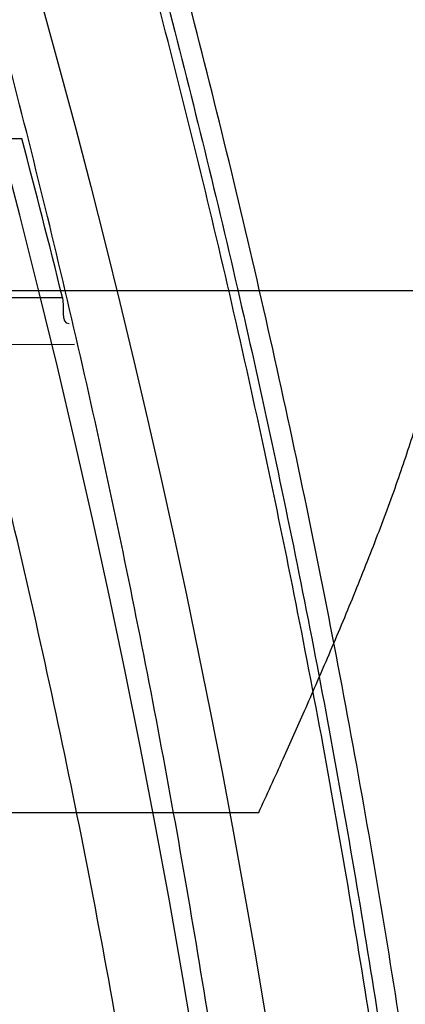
# Model space of a CAD drawing. Header units: millimetres. Extents: x 0 to 297, y 0 to 210.
# Tile 98 of 256: x 143.5442 to 143.5636, y 93.4897 to 93.5393. Entities that reach past the tile are written whole.
import ezdxf

# ---------------------------------------------------------------- set-up
doc = ezdxf.new("R2010")
doc.units = ezdxf.units.MM
doc.header["$LTSCALE"] = 16.335
doc.layers.get('0').update_dxf_attribs({"linetype": 'CONTINUOUS'})
for name, color, linetype in [('01_GLOBAL', 7, 'CONTINUOUS'), ('INTFCLR_1', 7, 'CONTINUOUS'), ('INTFCLR_144815', 7, 'CONTINUOUS')]:
    doc.layers.add(name, color=color, linetype=linetype)

msp = doc.modelspace()

# ---------------------------------------------------------------- linework, layer by layer
at = {"color": 7, "linetype": 'Continuous'}
msp.add_circle((144.2368034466, 92.193132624), 3.04, dxfattribs=at)
at = {"color": 9, "linetype": 'Continuous'}
msp.add_arc((144.2368034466, 92.193132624), 3.001038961, 92.9674534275, 177.0325465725, dxfattribs=at)
at = {"layer": '01_GLOBAL', "color": 7, "linetype": 'Continuous'}
msp.add_circle((144.2368034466, 92.193132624), 3.08, dxfattribs=at)
at = {"layer": 'INTFCLR_1', "color": 9, "linetype": 'Continuous'}
for p, q in [((143.4756137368, 93.5333562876), (143.5442669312, 93.5333562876)), ((143.4780083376, 93.5253562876), (143.5463152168, 93.5253562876)), ((143.4774988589, 93.5227557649), (143.5469236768, 93.5229981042))]:
    msp.add_line(p, q, dxfattribs=at)
at = {"layer": 'INTFCLR_1', "color": 6, "linetype": 'Continuous'}
for centre, radius, start, end in [((143.076579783, 93.4093562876), 0.4827613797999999, 270, 90.00000002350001), ((143.0766142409, 93.4093582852), 0.4838125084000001, 13.8722679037, 14.8502447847)]:
    msp.add_arc(centre, radius, start, end, dxfattribs=at)
msp.add_open_spline([(143.3913883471, 93.0653562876), (143.3925009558, 93.0653562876), (143.3944304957, 93.0666565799), (143.3973970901, 93.0684425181), (143.4007982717, 93.07091395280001), (143.4050037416, 93.07413406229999), (143.4100111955, 93.07824530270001), (143.4155298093, 93.08303751), (143.4211292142, 93.0881607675), (143.4264144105, 93.0932249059), (143.43125736, 93.0980502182), (143.4356657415, 93.10260404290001), (143.4396603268, 93.1068634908), (143.4432708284, 93.1108234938), (143.4465216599, 93.11448276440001), (143.4494397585, 93.1178438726), (143.4520627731, 93.1209293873), (143.4544121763, 93.1237459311), (143.456513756, 93.1263080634), (143.4583900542, 93.12863120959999), (143.4600695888, 93.13073982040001), (143.4615949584, 93.1326788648), (143.4630975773, 93.13461062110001), (143.4646983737, 93.1366936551), (143.4663978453, 93.1389353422), (143.4680793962, 93.14118497), (143.4697311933, 93.1434241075), (143.4714499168, 93.1457859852), (143.4733525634, 93.1484399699), (143.4754791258, 93.1514562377), (143.477855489, 93.15489250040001), (143.4805066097, 93.1588113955), (143.4834545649, 93.163277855), (143.4867221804, 93.1683718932), (143.4903444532, 93.1742054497), (143.4943554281, 93.18090734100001), (143.4987865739, 93.1886348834), (143.5036710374, 93.1975962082), (143.5090369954, 93.2080352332), (143.5149200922, 93.22031723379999), (143.5212054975, 93.234617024), (143.5274896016, 93.2504853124), (143.5333654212, 93.2672157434), (143.5385840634, 93.28417448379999), (143.543100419, 93.30119588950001), (143.5469295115, 93.31826170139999), (143.5500694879, 93.3352816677), (143.5525457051, 93.3523020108), (143.5543635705, 93.36925021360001), (143.5555404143, 93.3861532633), (143.5560867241, 93.4029944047), (143.5560112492, 93.4197765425), (143.5553196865, 93.436509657), (143.5540157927, 93.4531831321), (143.5520992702, 93.46980412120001), (143.5495685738, 93.4863701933), (143.5464237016, 93.5028559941), (143.5426520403, 93.51929845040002), (143.5382472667, 93.5356769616), (143.5331875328, 93.5520104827), (143.527486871, 93.5682159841), (143.5213730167, 93.5836821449), (143.515238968, 93.5976906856), (143.5094946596, 93.6097472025), (143.5042564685, 93.6200023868), (143.4994933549, 93.6288052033), (143.4951738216, 93.63640014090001), (143.4912628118, 93.642992), (143.4877284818, 93.6487368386), (143.4845342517, 93.6537660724), (143.4816534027, 93.65817529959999), (143.4790579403, 93.662051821), (143.4767281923, 93.6654573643), (143.4746357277, 93.668457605), (143.472765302, 93.67109499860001), (143.4710870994, 93.67342680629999), (143.46957943, 93.6754943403), (143.4681380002, 93.6774474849), (143.4666395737, 93.67945477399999), (143.4649885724, 93.68163852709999), (143.463288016, 93.68385659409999), (143.4615819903, 93.6860513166), (143.4598543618, 93.68824549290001), (143.4579581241, 93.69062033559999), (143.4558400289, 93.69323162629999), (143.4534675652, 93.6961063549), (143.4508179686, 93.6992567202), (143.447859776, 93.7026992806), (143.4445666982, 93.7064428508), (143.4409044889, 93.71049854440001), (143.4368464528, 93.7148646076), (143.4323696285, 93.7195302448), (143.4274456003, 93.7244775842), (143.4220754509, 93.7296631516), (143.4163486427, 93.7349445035), (143.410661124, 93.73991840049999), (143.4054543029, 93.74422210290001), (143.4010724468, 93.7475953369), (143.3975442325, 93.7501732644), (143.3944939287, 93.7520163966), (143.3925216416, 93.7533562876), (143.3913883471, 93.7533562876)], degree=3, knots=[0, 0, 0, 0, 0.0042187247, 0.0081401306, 0.0133978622, 0.0200459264, 0.0282638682, 0.0379443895, 0.0477615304, 0.05703690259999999, 0.0656973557, 0.0736821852, 0.0810680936, 0.0878383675, 0.0940009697, 0.0996271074, 0.1047154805, 0.1093563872, 0.1135342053, 0.1172803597, 0.1206792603, 0.1237557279, 0.1266349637, 0.1299589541, 0.1337168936, 0.1373013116, 0.1406085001, 0.1442672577, 0.148377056, 0.1529904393, 0.1582606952, 0.164218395, 0.1709303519, 0.1785521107, 0.1871652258, 0.1969659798, 0.2081658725, 0.2209392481, 0.2356613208, 0.2526660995, 0.2725685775, 0.2948769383, 0.3173640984, 0.3397873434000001, 0.3621386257, 0.3841211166, 0.4060891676, 0.4277469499, 0.4493218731, 0.470705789, 0.4919793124, 0.5131981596, 0.5343255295, 0.5554668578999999, 0.5765984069, 0.5977513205, 0.6189954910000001, 0.6402209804, 0.6617015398, 0.6832900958, 0.7050415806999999, 0.7268239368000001, 0.7463339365, 0.7630160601, 0.7774553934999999, 0.7899931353, 0.8009638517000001, 0.8105830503, 0.8190545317, 0.8265380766, 0.8331730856, 0.8390248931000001, 0.8442268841, 0.8488182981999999, 0.8528943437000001, 0.8564866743, 0.8597116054, 0.8625968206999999, 0.8656908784, 0.8692094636, 0.8729771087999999, 0.8762884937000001, 0.879749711, 0.8835661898, 0.8878115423, 0.8924986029, 0.8976989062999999, 0.9034198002, 0.9097088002, 0.9166034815, 0.9241390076, 0.9323094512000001, 0.9411199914, 0.9506041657, 0.9606137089, 0.9706541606, 0.9792553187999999, 0.9862062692, 0.9916647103, 0.9957028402, 1, 1, 1, 1], dxfattribs=at)
msp.add_open_spline([(143.5463152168, 93.5253562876), (143.5464243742, 93.524914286), (143.5461915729, 93.5240297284), (143.5466468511, 93.52403131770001)], degree=3, dxfattribs=at)
at = {"layer": 'INTFCLR_144815', "color": 6, "linetype": 'Continuous'}
msp.add_line((143.5669716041, 93.5256828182), (143.53905332, 93.5256828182), dxfattribs=at)
at = {"layer": 'INTFCLR_144815', "color": 9, "linetype": 'Continuous'}
msp.add_line((143.5200517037, 93.49939770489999), (143.5562010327, 93.49939770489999), dxfattribs=at)
at = {"layer": 'INTFCLR_144815', "color": 6, "linetype": 'Continuous'}
for radius in [0.5104906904, 0.4864760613]:
    msp.add_circle((143.076579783, 93.4093562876), radius, dxfattribs=at)
for radius, start, end in [(0.7037433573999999, 313.9937911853, 154.5150993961), (0.6797433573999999, 312.9543589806, 154.5144414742), (0.6572577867, 282.2440355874, 71.2863570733), (0.5186031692, 308.490992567, 51.50900743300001)]:
    msp.add_arc((143.076579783, 93.4093562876), radius, start, end, dxfattribs=at)
at = {"layer": 'INTFCLR_144815', "color": 9, "linetype": 'Continuous'}
for centre, radius, start, end in [((143.076579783, 93.4093562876), 0.6528896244, 292.4997540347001, 54.0964566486), ((143.0765826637, 93.40935763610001), 0.5889741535, 292.4997540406, 54.09645665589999), ((143.076579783, 93.4093562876), 0.5151250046, 313.8592910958, 46.1407088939), ((143.0765797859, 93.4093562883), 0.5790372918, 311.2505121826, 12.701512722)]:
    msp.add_arc(centre, radius, start, end, dxfattribs=at)
at = {"layer": 'INTFCLR_144815', "color": 6, "linetype": 'Continuous'}
for points, knots in [([(143.559959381, 93.4093562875), (143.559959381, 93.4118703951), (143.5599220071, 93.41689924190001), (143.5597537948, 93.4244421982), (143.5594733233, 93.4319851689), (143.5590804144, 93.4395281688), (143.5585748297, 93.44707105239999), (143.5579562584, 93.45461378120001), (143.5572243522, 93.4621559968), (143.5563786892, 93.4696975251), (143.5554188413, 93.4772377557), (143.5543443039, 93.4847763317), (143.5531546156, 93.4923122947), (143.5518492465, 93.4998449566), (143.5504277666, 93.50737293), (143.5488896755, 93.51489518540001), (143.5472346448, 93.52240985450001), (143.5454623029, 93.5299153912), (143.5435725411, 93.5374092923), (143.5415652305, 93.54488940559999), (143.5394406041, 93.55235253), (143.5371989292, 93.5597957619), (143.5348409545, 93.56721505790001), (143.5323675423, 93.57460659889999), (143.529780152, 93.58196541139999), (143.5270804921, 93.58928656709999), (143.5242709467, 93.5965641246), (143.5213543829, 93.6037918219), (143.5183344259, 93.61096254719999), (143.5152154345, 93.61806858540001), (143.5120026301, 93.62510149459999), (143.5087022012, 93.6320520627), (143.505321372, 93.6389103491), (143.5018684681, 93.6456657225), (143.4983529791, 93.6523068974), (143.4947855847, 93.65882202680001), (143.4911781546, 93.66519881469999), (143.4875436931, 93.6714246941), (143.4838962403, 93.67748703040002), (143.4802507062, 93.68337338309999), (143.4766226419, 93.68907180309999), (143.473027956, 93.6945711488), (143.4694825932, 93.6998613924), (143.4660021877, 93.7049339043), (143.4626017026, 93.7097817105), (143.459295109, 93.71439965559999), (143.4560950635, 93.7187845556), (143.4530128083, 93.7229350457), (143.4500581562, 93.7268513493), (143.4472396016, 93.7305349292), (143.4445638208, 93.7339889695), (143.4420354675, 93.7372184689), (143.4396569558, 93.7402303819), (143.4374291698, 93.7430326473), (143.4353519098, 93.7456336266), (143.4334244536, 93.7480414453), (143.4316455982, 93.7502639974), (143.4300138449, 93.7523087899), (143.4285275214, 93.75418281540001), (143.4271849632, 93.7558925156), (143.4259844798, 93.7574434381), (143.4249241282, 93.7588419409), (143.4240021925, 93.7600902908), (143.4232155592, 93.7612022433), (143.422565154, 93.7621551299), (143.4220400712, 93.7630318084), (143.4215107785, 93.7638474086), (143.4211293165, 93.7653465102), (143.4216624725, 93.7653561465)], [0, 0, 0, 0, 0.0193232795, 0.0386507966, 0.0579870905, 0.0773359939, 0.09670230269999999, 0.1160891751, 0.1355014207, 0.154941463, 0.1744140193, 0.1939206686, 0.213465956, 0.2330500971, 0.2526769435, 0.2723457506, 0.2920596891, 0.3118161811, 0.3316171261, 0.3514582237, 0.3713396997, 0.3912550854, 0.4112023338, 0.4311723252, 0.4511600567, 0.471153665, 0.4911437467, 0.5111161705, 0.5310553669, 0.5509435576, 0.5707599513, 0.5904809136, 0.6100798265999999, 0.6295269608, 0.6487896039, 0.6678319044, 0.6866152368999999, 0.7050985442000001, 0.7232388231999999, 0.7409918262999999, 0.758313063, 0.7751587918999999, 0.7914870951, 0.8072590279, 0.8224396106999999, 0.8369988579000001, 0.8509122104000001, 0.8641615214, 0.8767332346, 0.8886179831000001, 0.8998102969, 0.9103147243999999, 0.9201416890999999, 0.9293075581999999, 0.9378296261, 0.9457257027, 0.9530130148, 0.9597096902, 0.9658325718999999, 0.9713969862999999, 0.9764171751, 0.9809076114, 0.9848822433, 0.9883555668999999, 0.9913411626, 0.9938520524, 0.9959015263, 1, 1, 1, 1]), ([(143.433067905, 93.05335642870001), (143.4328265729, 93.0533608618), (143.4324756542, 93.05418000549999), (143.4330197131, 93.0549083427), (143.4334366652, 93.0557926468), (143.4339703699, 93.0566454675), (143.4346161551, 93.0576462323), (143.4354019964, 93.05878669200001), (143.4363208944, 93.0600751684), (143.4373778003, 93.0615151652), (143.4385738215, 93.0631125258), (143.4399109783, 93.0648725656), (143.441391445, 93.0668020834), (143.4430186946, 93.0689099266), (143.4447956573, 93.07120496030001), (143.4467226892, 93.0736934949), (143.4487964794, 93.0763779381), (143.4510117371, 93.0792588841), (143.4533657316, 93.0823409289), (143.4558612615, 93.0856367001), (143.4585019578, 93.0891610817), (143.461284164, 93.0929204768), (143.4641988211, 93.0969147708), (143.4672349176, 93.10114163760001), (143.4703835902, 93.1056021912), (143.473633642, 93.1102946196), (143.4769725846, 93.1152153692), (143.4803867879, 93.12035908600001), (143.4838617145, 93.12571866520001), (143.4873822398, 93.131285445), (143.4909329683, 93.1370494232), (143.4944985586, 93.1429995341), (143.4980640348, 93.1491239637), (143.5016150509, 93.155410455), (143.5051380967, 93.1618465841), (143.508620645, 93.1684199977), (143.5120512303, 93.1751185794), (143.5154195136, 93.18193063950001), (143.5187162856, 93.18884502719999), (143.5219334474, 93.1958512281), (143.5250639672, 93.2029394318), (143.5281017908, 93.21010051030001), (143.5310417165, 93.21732590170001), (143.5338798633, 93.22460897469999), (143.5366072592, 93.2319283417), (143.5392210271, 93.2392754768), (143.5417223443, 93.24665218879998), (143.5441140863, 93.2540675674), (143.5463966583, 93.26152417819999), (143.5485670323, 93.2690127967), (143.5506238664, 93.27652910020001), (143.5525648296, 93.2840635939), (143.5543887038, 93.29160910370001), (143.5560958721, 93.29916427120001), (143.5576869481, 93.306728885), (143.5591625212, 93.3143029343), (143.5605229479, 93.32188557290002), (143.5617683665, 93.3294747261), (143.5628989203, 93.3370678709), (143.5639149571, 93.34466347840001), (143.5648169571, 93.352261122), (143.5656053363, 93.35986024), (143.5662804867, 93.3674604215), (143.5668427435, 93.3750611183), (143.5672924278, 93.38266226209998), (143.5676297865, 93.39026356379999), (143.5678550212, 93.3978650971), (143.5679682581, 93.4054666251), (143.5679695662, 93.4130682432), (143.567858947, 93.4206697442), (143.5676363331, 93.4282712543), (143.5673015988, 93.4358725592), (143.5668545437, 93.44347370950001), (143.5662949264, 93.4510743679), (143.5656224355, 93.45867440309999), (143.5648367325, 93.466273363), (143.5639374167, 93.4738709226), (143.5629240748, 93.4814664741), (143.5617962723, 93.4890592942), (143.5605535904, 93.4966483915), (143.5591956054, 93.50423272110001), (143.5577218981, 93.5118111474), (143.5561322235, 93.5193816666), (143.5544265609, 93.52694151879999), (143.5526049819, 93.5344880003), (143.5506674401, 93.5420191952), (143.5486137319, 93.5495338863), (143.5464439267, 93.5570299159), (143.5441586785, 93.56450343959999), (143.5417591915, 93.57194952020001), (143.5392470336, 93.579362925), (143.5366239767, 93.5867386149), (143.5338923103, 93.5940709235), (143.5310549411, 93.6013534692), (143.5281154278, 93.6085792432), (143.525078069, 93.6157405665), (143.5219479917, 93.6228290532), (143.5187312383, 93.6298355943), (143.5154348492, 93.6367503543), (143.512066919, 93.6435628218), (143.5086366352, 93.65026188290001), (143.5051543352, 93.6568358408), (143.5016314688, 93.6632725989), (143.4980805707, 93.66955978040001), (143.4945151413, 93.67568497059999), (143.4909495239, 93.6816359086), (143.4873986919, 93.6874007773), (143.4838779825, 93.6929685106), (143.480402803, 93.6983290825), (143.4769882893, 93.7034738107), (143.4736489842, 93.7083955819), (143.4703985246, 93.71308903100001), (143.4672493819, 93.7175506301), (143.464212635, 93.721778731), (143.4612978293, 93.72577350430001), (143.4585129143, 93.72953680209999), (143.4558642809, 93.73307192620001), (143.4533568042, 93.73638343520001), (143.450993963, 93.73947689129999), (143.4487779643, 93.74235864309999), (143.4467099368, 93.7450355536), (143.444790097, 93.7475147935), (143.4430178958, 93.7498036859), (143.4413922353, 93.7519094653), (143.4399116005, 93.7538391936), (143.4385741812, 93.7555995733), (143.4373781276, 93.7571969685), (143.4363211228, 93.75863709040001), (143.4354021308, 93.7599256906), (143.4346162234, 93.76106624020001), (143.4339704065, 93.7620670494), (143.4334366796, 93.7629199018), (143.4330197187, 93.7638042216), (143.4324756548, 93.76453256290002), (143.4328265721, 93.76535171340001), (143.433067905, 93.7653561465)], [0, 0, 0, 0, 0.0009310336, 0.002365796, 0.0034193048, 0.0047077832, 0.006237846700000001, 0.0080159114, 0.0100484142, 0.0123424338, 0.0149055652, 0.0177455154, 0.0208683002, 0.0242865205, 0.0280168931, 0.0320641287, 0.03642688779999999, 0.0411013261, 0.0460820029, 0.0513859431, 0.0570470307, 0.0630689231, 0.0694259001, 0.0761196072, 0.0831428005, 0.0904858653, 0.0981365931, 0.1060799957, 0.1142989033, 0.1227742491, 0.1314855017, 0.1404113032, 0.1495299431, 0.1588198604, 0.1682601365, 0.1778307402, 0.1875127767, 0.1972886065, 0.2071421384, 0.2170587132, 0.2270251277, 0.2370298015, 0.2470622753, 0.2571128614, 0.2671789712, 0.2771901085, 0.2871913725, 0.2972229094, 0.3072428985, 0.3172696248, 0.3272959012, 0.3372999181, 0.3472797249, 0.3572378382, 0.3671756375, 0.3770956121, 0.3870009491, 0.3968896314, 0.4067592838, 0.416611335, 0.4264476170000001, 0.4362699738, 0.4460792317, 0.4558777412, 0.465666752, 0.475448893, 0.4852256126, 0.4949995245, 0.5047720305, 0.5145458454, 0.5243224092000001, 0.5341044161, 0.5438932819, 0.5536914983, 0.5635002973, 0.5733219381, 0.5831577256, 0.5930094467, 0.6028783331, 0.6127653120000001, 0.6226711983, 0.6325970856, 0.6425436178, 0.6525082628, 0.6624891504, 0.6724871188, 0.6825027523, 0.6925369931, 0.7025869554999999, 0.7126463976, 0.7227116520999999, 0.7327783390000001, 0.742840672, 0.7528920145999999, 0.7629245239, 0.772929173, 0.7828957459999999, 0.7928124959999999, 0.8026662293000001, 0.8124423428, 0.8221246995, 0.8316958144, 0.8411366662, 0.8504272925, 0.8595467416, 0.8684734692, 0.8771857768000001, 0.8856622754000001, 0.8938824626, 0.9018271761, 0.9094792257, 0.9168237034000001, 0.923848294, 0.9305435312, 0.93690291, 0.9429227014, 0.9486018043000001, 0.9539413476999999, 0.9589446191, 0.9636165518, 0.9679634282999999, 0.9719924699, 0.9757115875, 0.9791292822, 0.9822538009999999, 0.9850935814, 0.9876568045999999, 0.9899510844, 0.9919838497, 0.9937619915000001, 0.9952921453, 0.9965806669, 0.997634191, 0.9990689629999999, 1, 1, 1, 1]), ([(143.4446760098, 93.7533562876), (143.4444338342, 93.7533562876), (143.4440805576, 93.75253066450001), (143.4445966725, 93.7517896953), (143.4449904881, 93.75088623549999), (143.4454977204, 93.7500149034), (143.4461122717, 93.74899220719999), (143.4468609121, 93.74782675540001), (143.4477365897, 93.7465104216), (143.4487436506, 93.7450401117), (143.4498827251, 93.7434103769), (143.4511555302, 93.7416160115), (143.4525633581, 93.7396511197), (143.4541073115, 93.73750968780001), (143.455788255, 93.73518529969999), (143.4576064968, 93.7326716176), (143.4595619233, 93.72996211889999), (143.4616535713, 93.7270506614), (143.4638797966, 93.723931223), (143.4662378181, 93.72059853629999), (143.4687238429, 93.7170479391), (143.4713327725, 93.713275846), (143.4740582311, 93.7092797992), (143.4768924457, 93.70505877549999), (143.4798262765, 93.700613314), (143.4828493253, 93.695945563), (143.4859500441, 93.6910593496), (143.4891159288, 93.6859601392), (143.492333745, 93.6806549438), (143.4955897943, 93.67515215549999), (143.4988701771, 93.6694613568), (143.5021610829, 93.6635930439), (143.5054490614, 93.6575583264), (143.5087212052, 93.6513687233), (143.5119653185, 93.64503593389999), (143.5151700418, 93.6385716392), (143.5183249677, 93.631987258), (143.5214206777, 93.6252938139), (143.5244487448, 93.61850183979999), (143.5274017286, 93.6116212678), (143.5302731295, 93.6046613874), (143.5330572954, 93.59763091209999), (143.5357494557, 93.59053772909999), (143.5383454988, 93.5833892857), (143.5408421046, 93.5761920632), (143.5432363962, 93.56895237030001), (143.5455261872, 93.5616754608), (143.547709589, 93.55436655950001), (143.5497852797, 93.5470298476), (143.551752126, 93.53966957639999), (143.5536094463, 93.5322889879), (143.5553566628, 93.5248914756), (143.5569935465, 93.5174794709), (143.5585198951, 93.51005568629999), (143.559935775, 93.50262189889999), (143.5612412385, 93.4951802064), (143.562436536, 93.48773178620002), (143.5635218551, 93.4802782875), (143.5644975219, 93.4728204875), (143.5653637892, 93.46535964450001), (143.5661210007, 93.4578961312), (143.5667694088, 93.45043090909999), (143.5673093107, 93.4429641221), (143.5677409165, 93.4354965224), (143.5680644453, 93.4280280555), (143.5682800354, 93.4205593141), (143.5683878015, 93.4130901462), (143.5683877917, 93.4056210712), (143.5682800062, 93.3981519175), (143.5680643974, 93.3906831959), (143.5677408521, 93.38321478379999), (143.5673092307, 93.3757472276), (143.5667693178, 93.3682805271), (143.5661208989, 93.3608153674), (143.5653636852, 93.3533519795), (143.5644974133, 93.34589121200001), (143.5635217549, 93.33843356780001), (143.5624364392, 93.3309801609), (143.5612411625, 93.32353192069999), (143.5599357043, 93.31609029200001), (143.5585198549, 93.30865668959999), (143.5569935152, 93.30123296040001), (143.555356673, 93.2938211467), (143.5536094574, 93.2864236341), (143.551752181, 93.2790432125), (143.5497853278, 93.2716829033), (143.5477096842, 93.26434634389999), (143.545526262, 93.2570373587), (143.5432365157, 93.2497605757), (143.540842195, 93.2425207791), (143.5383456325, 93.235323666), (143.5357495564, 93.2281751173), (143.5330574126, 93.22108196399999), (143.5302732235, 93.21405142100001), (143.5274018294, 93.20709154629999), (143.5244488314, 93.2002109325), (143.5214207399, 93.1934188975), (143.5183250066, 93.1867253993), (143.5151700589, 93.1801409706), (143.5119653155, 93.173676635), (143.5087211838, 93.16734381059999), (143.5054490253, 93.1611541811), (143.5021610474, 93.1551194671), (143.4988701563, 93.14925118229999), (143.4955897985, 93.14356042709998), (143.4923337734, 93.1380576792), (143.4891159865, 93.1327525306), (143.4859501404, 93.1276533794), (143.4828494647, 93.1227672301), (143.4798264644, 93.118099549), (143.4768926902, 93.1136541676), (143.4740585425, 93.1094332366), (143.4713331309, 93.1054372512), (143.4687242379, 93.1016652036), (143.4662382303, 93.09811462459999), (143.463880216, 93.09478194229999), (143.4616539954, 93.091662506), (143.4595623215, 93.08875100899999), (143.4576068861, 93.0860414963), (143.4557885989, 93.0835277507), (143.454107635, 93.0812033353), (143.4525636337, 93.07906183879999), (143.4511557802, 93.0770969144), (143.449882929, 93.0753024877), (143.4487438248, 93.0736727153), (143.4477367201, 93.0722023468), (143.4468610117, 93.0708859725), (143.4461123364, 93.06972047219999), (143.4454977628, 93.0686977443), (143.4449905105, 93.0678263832), (143.4445966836, 93.0669229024), (143.4440805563, 93.06618192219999), (143.4444338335, 93.0653562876), (143.4446760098, 93.0653562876)], [0, 0, 0, 0, 0.0009746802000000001, 0.0024840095, 0.0035885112, 0.0049370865, 0.0065361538, 0.0083919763, 0.0105107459, 0.0128992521, 0.015564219, 0.0185131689, 0.0217532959, 0.0252926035, 0.0291382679, 0.0332981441, 0.0377785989, 0.04258641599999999, 0.0477262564, 0.0532026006, 0.0590172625, 0.0651707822, 0.071661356, 0.0784844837, 0.0856331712, 0.0930977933, 0.1008661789, 0.1089237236, 0.1172537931, 0.1258380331, 0.1346568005, 0.1436896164, 0.1529158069, 0.1623149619, 0.1718668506, 0.1815521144, 0.1913525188, 0.2012510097, 0.2112318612, 0.2212807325, 0.231384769, 0.2415324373, 0.2517131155, 0.2619185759, 0.2721400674, 0.2823718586, 0.2926070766, 0.3028419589, 0.3130713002, 0.3232929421, 0.3335030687, 0.3437008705, 0.3538836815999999, 0.3640517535, 0.374203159, 0.3843390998, 0.3944585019, 0.404563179, 0.4146523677, 0.4247285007, 0.4347913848, 0.4448437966, 0.4548857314, 0.4649202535, 0.4749476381, 0.4849710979, 0.4949910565, 0.5050107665, 0.5150307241, 0.5250541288, 0.5350814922, 0.5451158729, 0.5551577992, 0.5652100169, 0.5752728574, 0.5853487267, 0.5954379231, 0.6055422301, 0.6156616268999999, 0.6257972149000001, 0.6359487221, 0.6461162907, 0.656299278, 0.6664966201, 0.6767070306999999, 0.6869281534, 0.6971578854, 0.7073922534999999, 0.7176279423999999, 0.7278592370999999, 0.7380811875, 0.7482862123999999, 0.758467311, 0.768614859, 0.7787188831, 0.7887678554, 0.7987487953, 0.8086473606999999, 0.8184478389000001, 0.8281331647, 0.8376851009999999, 0.8470843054, 0.8563105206, 0.8653432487, 0.874161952, 0.8827461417, 0.8910761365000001, 0.8991335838, 0.9069018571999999, 0.914366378, 0.9215149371, 0.9283378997, 0.9348283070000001, 0.9409818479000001, 0.9467964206, 0.9522727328, 0.9574126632, 0.9622204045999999, 0.9667010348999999, 0.970860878, 0.9747067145, 0.97824602, 0.9814863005, 0.9844352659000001, 0.9871003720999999, 0.9894889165, 0.9916078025, 0.9934636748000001, 0.9950628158, 0.9964114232, 0.9975159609, 0.9990253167, 1, 1, 1, 1]), ([(143.5694155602, 93.4093562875), (143.5694155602, 93.4120391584), (143.5693739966, 93.41740552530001), (143.5691869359, 93.4254544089), (143.5688750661, 93.4335026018), (143.5684382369, 93.4415496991), (143.5678762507, 93.44959515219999), (143.5671888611, 93.4576384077), (143.5663758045, 93.4656786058), (143.5654367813, 93.4737149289), (143.5643715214, 93.48174609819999), (143.5631797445, 93.4897708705), (143.5618612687, 93.49778737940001), (143.5604159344, 93.5057938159), (143.5588437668, 93.51378760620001), (143.5571448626, 93.5217662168), (143.5553196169, 93.52972619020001), (143.5533685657, 93.5376640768), (143.5512926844, 93.5455753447), (143.5490931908, 93.5534553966), (143.5467718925, 93.5612984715), (143.5443309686, 93.5690986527), (143.5417733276, 93.5768488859), (143.5391024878, 93.5845416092), (143.5363228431, 93.5921682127), (143.5334396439, 93.59971934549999), (143.5304591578, 93.6071847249), (143.5273887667, 93.6145531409), (143.5242370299, 93.62181253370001), (143.5210137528, 93.6289500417), (143.5177300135, 93.6359521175), (143.5143981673, 93.6428046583), (143.5110317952, 93.6494932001), (143.5076455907, 93.6560031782), (143.5042551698, 93.6623202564), (143.5008768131, 93.668430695), (143.4975271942, 93.6743216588), (143.4942230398, 93.6799815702), (143.4909807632, 93.68540043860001), (143.4878160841, 93.6905701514), (143.4847436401, 93.6954847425), (143.4817769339, 93.70014011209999), (143.4789282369, 93.704533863), (143.4762085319, 93.7086651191), (143.4736266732, 93.7125355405), (143.4711891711, 93.71614937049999), (143.4689002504, 93.7195131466), (143.4667626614, 93.7226344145), (143.4647780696, 93.72552114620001), (143.4629473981, 93.7281813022), (143.4612709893, 93.73062258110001), (143.4597487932, 93.73285245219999), (143.4583804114, 93.73487737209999), (143.4571653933, 93.7367049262), (143.4561024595, 93.7383370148), (143.455191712, 93.73979162), (143.4544278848, 93.74103628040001), (143.4536895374, 93.7424353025), (143.4530002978, 93.74340209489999), (143.4527707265, 93.7452018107), (143.4532213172, 93.7452096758)], [0, 0, 0, 0, 0.02225245, 0.0445093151, 0.0667750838, 0.0890537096, 0.1113496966, 0.1336661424, 0.1560071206, 0.1783746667, 0.2007723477, 0.2232005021, 0.2456615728, 0.2681539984, 0.2906786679, 0.3132316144, 0.3358115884, 0.3584115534, 0.3810274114, 0.4036483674, 0.4262663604, 0.4488666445, 0.4714362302, 0.493956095, 0.516405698, 0.5387611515, 0.5609948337, 0.5830754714, 0.6049679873, 0.6266337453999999, 0.648030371, 0.6691122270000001, 0.6898308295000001, 0.7101353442, 0.7299737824, 0.7492942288, 0.7680459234, 0.7861801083, 0.8036519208, 0.8204214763, 0.8364545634, 0.8517244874, 0.8662078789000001, 0.8798864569, 0.8927486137, 0.9047971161, 0.9160413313, 0.9264952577, 0.9361748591, 0.945097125, 0.9532791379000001, 0.9607380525, 0.9674902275, 0.9735510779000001, 0.9789355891, 0.9836595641, 0.9877384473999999, 0.9911880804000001, 0.9962621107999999, 1, 1, 1, 1]), ([(143.5930281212, 93.4093562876), (143.5930281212, 93.41445585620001), (143.5928685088, 93.4246604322), (143.5921514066, 93.4399623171), (143.5909537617, 93.45525945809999), (143.5892730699, 93.4705477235), (143.587105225, 93.48582139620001), (143.5844474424, 93.5010714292), (143.5812950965, 93.516284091), (143.5776467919, 93.5314417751), (143.5735011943, 93.5465205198), (143.568862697, 93.56149039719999), (143.5637381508, 93.57631228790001), (143.5581444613, 93.5909392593), (143.5521047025, 93.605312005), (143.5456576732, 93.6193635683), (143.5388523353, 93.63301231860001), (143.5317590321, 93.64616874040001), (143.5244638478, 93.6587348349), (143.5170689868, 93.67061022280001), (143.5096913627, 93.6817006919), (143.5024534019, 93.6919220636), (143.4954774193, 93.70121224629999), (143.4888706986, 93.709531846), (143.4827284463, 93.716874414), (143.4771157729, 93.7232530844), (143.4720785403, 93.7287062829), (143.4676404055, 93.7332778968), (143.463808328, 93.73703469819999), (143.4605811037, 93.7399962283), (143.4579441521, 93.7423083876), (143.4556445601, 93.7439609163), (143.4541253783, 93.7452254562), (143.4532213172, 93.7452096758)], [0, 0, 0, 0, 0.0408499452, 0.0817377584, 0.1226908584, 0.1637418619, 0.2049215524, 0.2462459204, 0.2877224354, 0.329349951, 0.3711123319, 0.4129705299, 0.4548685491, 0.4967167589, 0.5383929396, 0.579731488, 0.6205367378, 0.6605415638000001, 0.6994421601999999, 0.7369113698, 0.7725873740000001, 0.8061275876, 0.8372253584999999, 0.8656390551, 0.8912193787, 0.9139002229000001, 0.9336943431, 0.9506758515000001, 0.9649483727, 0.9766362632, 0.9858655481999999, 0.9927569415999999, 1, 1, 1, 1]), ([(143.5562010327, 93.49939770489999), (143.5566114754, 93.5002982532), (143.5573864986, 93.50200712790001), (143.5585431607, 93.5046011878), (143.5597148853, 93.50728767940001), (143.5609275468, 93.51017541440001), (143.5621132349, 93.51314943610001), (143.5631843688, 93.516041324), (143.5640880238, 93.5187512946), (143.5648143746, 93.52125057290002), (143.565357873, 93.5235284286), (143.5656136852, 93.5249879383), (143.5657077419, 93.5256828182)], [0, 0, 0, 0, 0.1059068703, 0.2007974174, 0.3039389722, 0.4195429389, 0.5359470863, 0.6465311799, 0.7495099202, 0.8415798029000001, 0.9249613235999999, 1, 1, 1, 1])]:
    msp.add_open_spline(points, degree=3, knots=knots, dxfattribs=at)
at = {"layer": 'INTFCLR_144815', "color": 9, "linetype": 'Continuous'}
for points, knots in [([(143.4681527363, 93.7641180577), (143.467949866, 93.7639459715), (143.4680849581, 93.7629240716), (143.4687941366, 93.76148634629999), (143.4701348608, 93.7590852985), (143.4731221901, 93.75447307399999), (143.4763663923, 93.74978322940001), (143.4795506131, 93.7452123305), (143.482172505, 93.7414530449), (143.487369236, 93.73397952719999), (143.4955074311, 93.7220297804), (143.502996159, 93.71045383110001), (143.5082746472, 93.70194926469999), (143.5120449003, 93.6957608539), (143.5188549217, 93.6842471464), (143.5285823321, 93.6666752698), (143.5379100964, 93.6480139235), (143.544268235, 93.63412782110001), (143.5479059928, 93.62578967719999), (143.5533981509, 93.6127673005), (143.5612157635, 93.5924576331), (143.5704436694, 93.56413026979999), (143.5770266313, 93.5393587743), (143.5809892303, 93.5213654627), (143.5830791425, 93.51076393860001), (143.5860246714, 93.4945471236), (143.5895629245, 93.4697785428), (143.5913564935, 93.4475615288), (143.5919137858, 93.43633368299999)], [0, 0, 0, 0, 0.0022439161, 0.0070120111, 0.0145616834, 0.0248857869, 0.0536624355, 0.0624935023, 0.07189207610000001, 0.0923184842, 0.1392770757, 0.19383471, 0.2085944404, 0.2237059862, 0.2549574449, 0.3214227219, 0.3930725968, 0.4308712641, 0.4502345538, 0.469804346, 0.5500822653, 0.6337070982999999, 0.7209882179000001, 0.7661541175, 0.7890968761, 0.8121288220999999, 0.9051772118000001, 1, 1, 1, 1]), ([(143.6000376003, 93.43614701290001), (143.599469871, 93.4472980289), (143.597647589, 93.4693649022), (143.5940534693, 93.49395972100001), (143.5910567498, 93.510060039), (143.5889357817, 93.52058862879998), (143.5849049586, 93.5384586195), (143.5782154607, 93.563060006), (143.5688301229, 93.59118316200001), (143.56089247, 93.6113427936), (143.5553103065, 93.624265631), (143.5516138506, 93.6325437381), (143.5451503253, 93.64633130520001), (143.5356684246, 93.66485602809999), (143.525783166, 93.6822900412), (143.5188646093, 93.693712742), (143.5150313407, 93.69985149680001), (143.5096663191, 93.7082923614), (143.5020500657, 93.7197751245), (143.493782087, 93.73162745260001), (143.4884987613, 93.7390367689), (143.4858323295, 93.74276383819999), (143.4825939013, 93.74729469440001), (143.4792947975, 93.7519428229), (143.4762519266, 93.7565101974), (143.4748859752, 93.75888969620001), (143.4741589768, 93.7603033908), (143.4740159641, 93.76132153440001), (143.4742174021, 93.7614892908)], [0, 0, 0, 0, 0.0945441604, 0.1873460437, 0.2103231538, 0.2332131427, 0.2782846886, 0.3654193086, 0.4489587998, 0.529211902, 0.5487834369, 0.5681546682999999, 0.6059759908, 0.6777110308, 0.7443035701, 0.7756315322, 0.7907861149, 0.80558492, 0.8603198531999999, 0.9074428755, 0.9279435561, 0.9373780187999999, 0.9462430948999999, 0.9751197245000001, 0.985468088, 0.9930239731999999, 0.9977802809, 1, 1, 1, 1]), ([(143.5128849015, 93.7516341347), (143.5145868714, 93.7494034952), (143.5168984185, 93.7463812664), (143.5198339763, 93.74250528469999), (143.5224347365, 93.73905046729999), (143.5274699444, 93.73228383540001), (143.5351900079, 93.72158304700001), (143.5450119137, 93.7072099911), (143.553512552, 93.6939118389), (143.5595891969, 93.6838411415), (143.5631768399, 93.67770446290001), (143.5687447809, 93.6679674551), (143.5770300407, 93.65259744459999), (143.5875705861, 93.63089344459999), (143.5949834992, 93.61368663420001), (143.5997410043, 93.601677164), (143.6029277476, 93.59333517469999), (143.6083371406, 93.5783387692), (143.6153738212, 93.5562114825), (143.6225794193, 93.52860633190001), (143.6269328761, 93.5072137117), (143.6293834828, 93.49256829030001), (143.6309093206, 93.48257406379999), (143.6325566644, 93.4699643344), (143.6338422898, 93.45726691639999), (143.6346513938, 93.447048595), (143.6356389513, 93.43173203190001), (143.6362807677, 93.40878149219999), (143.6353588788, 93.3782461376), (143.6333457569, 93.35545920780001), (143.6314590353, 93.3403514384), (143.6300680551, 93.330384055), (143.6273174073, 93.3133428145), (143.6224691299, 93.28964718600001), (143.6152835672, 93.2621966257), (143.6082614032, 93.24015115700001), (143.6032345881, 93.2262320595), (143.6008522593, 93.2199444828), (143.5992617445, 93.21582370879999), (143.594920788, 93.20487651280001), (143.5875197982, 93.18771026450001), (143.5770007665, 93.1660597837), (143.5678844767, 93.1491505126), (143.5614026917, 93.1379396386), (143.5577615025, 93.1318424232), (143.5525702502, 93.123326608), (143.5450109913, 93.1115008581), (143.5351803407, 93.09711558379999), (143.5274546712, 93.08640782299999), (143.5224175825, 93.0796391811), (143.5198189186, 93.0761873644), (143.5168894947, 93.0723196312), (143.5145834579, 93.06930462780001), (143.512885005, 93.0670785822)], [0, 0, 0, 0, 0.0113523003, 0.0153945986, 0.0196724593, 0.0288485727, 0.04952051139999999, 0.0730548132, 0.0992747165, 0.1133659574, 0.1206417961, 0.1280352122, 0.1587481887, 0.1912667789, 0.2256293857, 0.2345212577, 0.2435306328, 0.2617592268, 0.2990180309, 0.3374305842, 0.3771409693, 0.3872950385, 0.3975091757, 0.4180450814, 0.4387403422, 0.4491382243, 0.4595166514, 0.5008391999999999, 0.5419727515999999, 0.5830556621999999, 0.5933356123, 0.6035730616, 0.6237732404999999, 0.6631691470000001, 0.7013781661, 0.7385292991, 0.7567366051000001, 0.761249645, 0.7657337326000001, 0.7746080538, 0.8088969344, 0.8413373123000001, 0.8719692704, 0.886598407, 0.893729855, 0.9007025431, 0.926950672, 0.9505051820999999, 0.9711896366, 0.9803691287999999, 0.9846421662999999, 0.9886711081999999, 1, 1, 1, 1]), ([(143.6197079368, 93.4093563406), (143.619707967, 93.4195140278), (143.6193594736, 93.43227936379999), (143.6184138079, 93.4476197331), (143.6176285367, 93.45799252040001), (143.6163808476, 93.4708816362), (143.6147818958, 93.48368371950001), (143.6133008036, 93.4938308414), (143.6109229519, 93.5086948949), (143.606699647, 93.5304054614), (143.5997069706, 93.5584326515), (143.5928759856, 93.58090731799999), (143.5876231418, 93.59614365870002), (143.5845295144, 93.6046168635), (143.5799140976, 93.61680746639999), (143.5727232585, 93.6342749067), (143.5624926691, 93.6563230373), (143.5544470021, 93.67194694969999), (143.54903992, 93.68184564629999), (143.5455583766, 93.6880801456), (143.5396632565, 93.6983091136), (143.5314151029, 93.71182126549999), (143.5218819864, 93.72643390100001), (143.5147093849, 93.7368511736), (143.5107688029, 93.7424149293), (143.5097805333, 93.7438017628)], [0, 0, 0, 0, 0.08514645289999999, 0.1069705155, 0.1288336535, 0.1723417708, 0.2155033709, 0.2369658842, 0.2582983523, 0.3416830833, 0.4222645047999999, 0.5003369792, 0.5384972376, 0.5573483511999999, 0.5759473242, 0.6477620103, 0.7156277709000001, 0.779635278, 0.7950300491, 0.8101748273, 0.8394913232, 0.8939896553, 0.9428494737, 0.9857252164, 1, 1, 1, 1])]:
    msp.add_open_spline(points, degree=3, knots=knots, dxfattribs=at)

doc.saveas('drawing.dxf')
